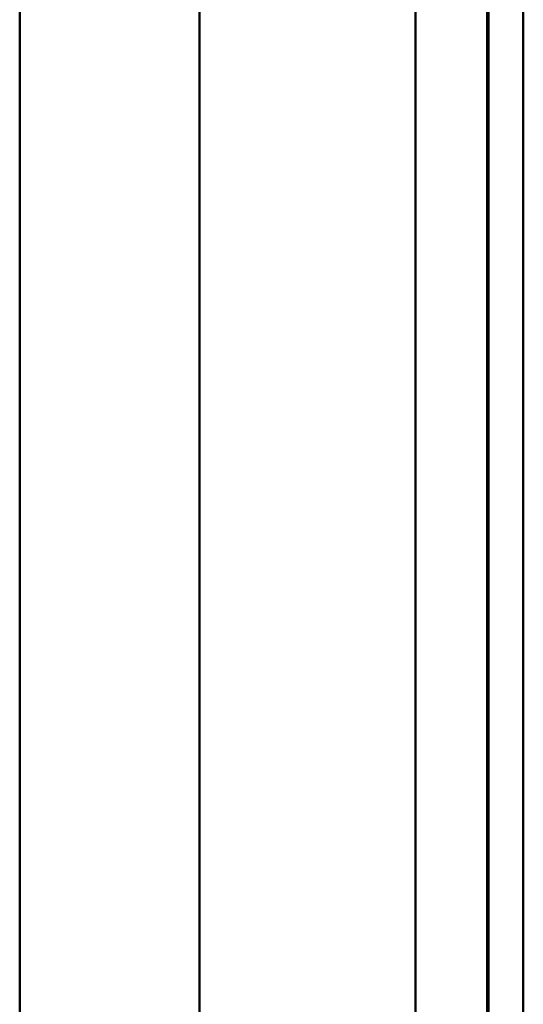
# Model space of a CAD drawing. Header units: millimetres. Extents: x 20 to 833, y 20 to 574.
# Tile 18 of 21: x 387 to 401, y 429 to 456. Entities that reach past the tile are written whole.
import ezdxf

# ---------------------------------------------------------------- set-up
doc = ezdxf.new("R2010")
doc.units = ezdxf.units.MM
doc.header["$LTSCALE"] = 2
doc.layers.add('Sichtbare Kanten(DIN)', color=7, linetype='Continuous', lineweight=50)
doc.layers.add('Sichtbare tangentiale Kanten(DIN)', color=7, linetype='Continuous', lineweight=50)

msp = doc.modelspace()

# ---------------------------------------------------------------- linework, layer by layer
at = {"layer": 'Sichtbare Kanten(DIN)'}
for p, q in [((400.222, 295.826), (400.222, 487.258)), ((400.252, 295.826), (400.252, 487.257)), ((401.222, 487.257), (401.222, 295.826)), ((387.222, 486.258), (387.222, 296.826))]:
    msp.add_line(p, q, dxfattribs=at)
at = {"layer": 'Sichtbare tangentiale Kanten(DIN)'}
for p, q in [((392.222, 486.257), (392.222, 296.826)), ((398.222, 296.826), (398.222, 486.257))]:
    msp.add_line(p, q, dxfattribs=at)

doc.saveas('drawing.dxf')
